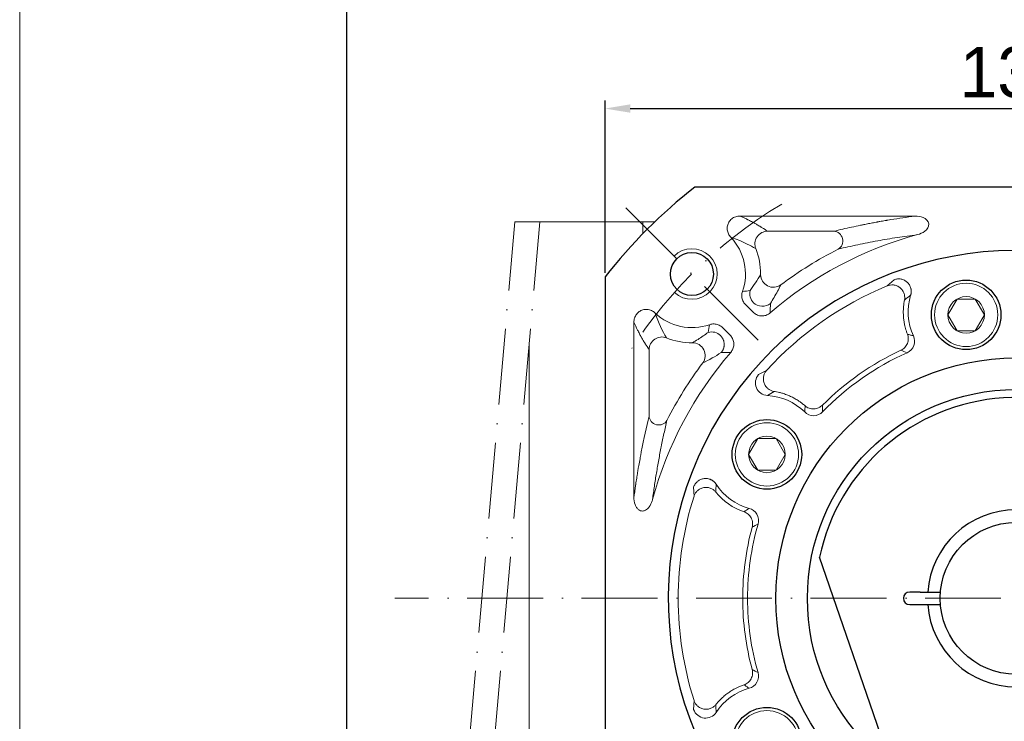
# Model space of a CAD drawing. Header units: millimetres. Extents: x 6153 to 7022, y -675 to -61.
# Tile 3 of 12: x 6153 to 6309, y -299 to -188. Entities that reach past the tile are written whole.
import ezdxf

# ---------------------------------------------------------------- set-up
doc = ezdxf.new("R2010")
doc.units = ezdxf.units.MM
doc.header["$PDSIZE"] = -5
doc.linetypes.add('ACAD_ISO10W100', pattern=[18, 12, -3, 0, -3])
doc.layers.get('0').update_dxf_attribs({"lineweight": 18})
doc.layers.get('Defpoints').update_dxf_attribs({"lineweight": 18})
for name, color, linetype, lineweight in [('中心线层', 7, 'ACAD_ISO10W100', 0), ('图框_外框线', 7, 'Continuous', 18), ('尺寸线层', 3, 'Continuous', 18), ('粗实线', 7, 'Continuous', 40), ('细实线', 7, 'Continuous', 18)]:
    doc.layers.add(name, color=color, linetype=linetype, lineweight=lineweight)
doc.styles.add('工程字', font='txt')
doc.dimstyles.new('ISO-25', dxfattribs={"dimtxt": 8, "dimasz": 4, "dimexe": 1.25, "dimexo": 0.625, "dimgap": 1.7, "dimtad": 1, "dimtxsty": '工程字', "dimcen": 2, "dimdle": 8, "dimadec": 0, "dimazin": 0, "dimtfac": 1, "dimtmove": 0, "dimatfit": 3, "dimfxl": 1, "dimarcsym": 0})

# ---------------------------------------------------------------- blocks, each defined once
blk = doc.blocks.new('*D86')
at = {"layer": 'Defpoints', "color": 0}
for p in [(6375.69, -201.72), (6245.69, -228.34), (6375.69, -228.34)]:
    blk.add_point(p, dxfattribs=at)
at = {"layer": '尺寸线层', "color": 0, "lineweight": -2}
for p, q in [((6245.69, -227.71), (6245.69, -200.47)), ((6375.69, -227.71), (6375.69, -200.47)), ((6249.69, -201.72), (6371.69, -201.72))]:
    blk.add_line(p, q, dxfattribs=at)
at = {"layer": '尺寸线层', "color": 0}
for points in [[(6249.69, -201.05), (6249.69, -202.38), (6245.69, -201.72)], [(6371.69, -202.38), (6371.69, -201.05), (6375.69, -201.72)]]:
    blk.add_solid(points, dxfattribs=at)
at = {"layer": '尺寸线层', "color": 0, "insert": (6310.69, -196.02), "char_height": 8, "attachment_point": 5, "style": '工程字'}
blk.add_mtext('130', dxfattribs=at)
blk = doc.blocks.new('*D87')
at = {"layer": 'Defpoints', "color": 0}
for p in [(6374.68, -215.15), (6349.23, -240.61), (6395.56, -256.4), (6240.69, -279.14), (6380.69, -279.14)]:
    blk.add_point(p, dxfattribs=at)
at = {"layer": '尺寸线层', "color": 0, "lineweight": -2}
blk.add_line((6381.32, -279.14), (6399.81, -279.14), dxfattribs=at)
blk.add_arc((6310.69, -279.14), 87.87, 2.6085, 42.3915, dxfattribs=at)
at = {"layer": '尺寸线层', "color": 0}
for points in [[(6376.07, -219.44), (6375.1, -220.36), (6372.82, -217.01)], [(6397.8, -275.16), (6399.13, -275.13), (6398.56, -279.14)]]:
    blk.add_solid(points, dxfattribs=at)
at = {"layer": '尺寸线层', "color": 0, "insert": (6397.14, -243.34), "char_height": 8, "attachment_point": 5, "rotation": 292.5, "style": '工程字'}
blk.add_mtext('45%%d', dxfattribs=at)
blk = doc.blocks.new('*D88')
at = {"layer": 'Defpoints', "color": 0}
for p in [(6240.69, -279.14), (6380.69, -279.14), (6349.23, -317.68), (6386.58, -322.96), (6374.68, -343.14)]:
    blk.add_point(p, dxfattribs=at)
at = {"layer": '尺寸线层', "color": 0, "lineweight": -2}
blk.add_line((6381.32, -279.14), (6399.57, -279.14), dxfattribs=at)
blk.add_arc((6310.69, -279.14), 87.63, 317.6157, 357.3843, dxfattribs=at)
at = {"layer": '尺寸线层', "color": 0}
for points in [[(6398.89, -283.16), (6397.56, -283.13), (6398.32, -279.14)], [(6374.93, -337.75), (6375.9, -338.67), (6372.65, -341.11)]]:
    blk.add_solid(points, dxfattribs=at)
at = {"layer": '尺寸线层', "color": 0, "insert": (6386.38, -310.5), "char_height": 8, "attachment_point": 5, "rotation": 67.5, "style": '工程字'}
blk.add_mtext('45%%d', dxfattribs=at)
blk = doc.blocks.new('*D97')
at = {"layer": 'Defpoints', "color": 0}
for p in [(6348.6, -217.35), (6272.78, -340.94)]:
    blk.add_point(p, dxfattribs=at)
at = {"layer": '尺寸线层', "color": 0, "lineweight": -2}
blk.add_line((6291.5, -310.42), (6275.65, -336.25), dxfattribs=at)
at = {"layer": '尺寸线层', "color": 0}
blk.add_solid([(6274.87, -335.77), (6276.43, -336.73), (6272.78, -340.94)], dxfattribs=at)
at = {"layer": '尺寸线层', "color": 0, "insert": (6280.33, -318.11), "char_height": 8.5, "attachment_point": 5, "rotation": 58.4699, "style": '工程字'}
blk.add_mtext('{{\\H0.9412x;∅145}}', dxfattribs=at)

msp = doc.modelspace()

# ---------------------------------------------------------------- linework, layer by layer
for p, q in [((6267.0501, -218.7168), (6294.6827, -218.7168)), ((6231.4041, -219.6435), (6251.1881, -219.6435)), ((6251.6905, -219.6434), (6236.6906, -219.6434)), ((6253.5418, -219.6434), (6251.6905, -219.6434)), ((6251.6905, -219.6434), (6251.6905, -221.478)), ((6251.6905, -219.6434), (6251.6905, -221.4787)), ((6281.877, -221.1084), (6271.362, -221.1084)), ((6269.0964, -233.91), (6267.904, -232.7176)), ((6250.2639, -263.1357), (6250.2639, -235.5031)), ((6264.2646, -236.3569), (6265.4571, -237.5494)), ((6233.6882, -338.1434), (6233.6882, -238.7345)), ((6233.6882, -338.6434), (6233.6882, -238.7345)), ((6233.6882, -238.7345), (6233.6882, -279.1434)), ((6252.6554, -239.815), (6252.6554, -250.33))]:
    msp.add_line(p, q)
at = {"color": 7, "linetype": 'Continuous', "lineweight": 15}
for p, q in [((6291.3889, -228.7785), (6290.3198, -229.7488)), ((6271.2418, -243.1074), (6269.9644, -243.7801)), ((6259.7019, -261.5553), (6259.758, -262.9979)), ((6259.758, -295.2889), (6259.7019, -296.7315))]:
    msp.add_line(p, q, dxfattribs=at)
for centre, radius, start, end in [((6259.4252, -227.8782), 8.4734, 340.865406, 43.2348), ((6310.6905, -279.1434), 59.5734, 105.196544, 130.746969), ((6259.4252, -227.8782), 10.8649, 0, 21.812672), ((6310.6905, -279.1434), 61.9649, 117.003596, 126.90813), ((6259.4252, -227.8782), 10.8649, 359.442948, 0), ((6259.4252, -227.8782), 8.4734, 226.7652, 289.134578), ((6259.4252, -227.8782), 10.8649, 248.187328, 270.557052), ((6310.6905, -279.1434), 59.5734, 139.253028, 164.803455), ((6310.6905, -279.1434), 61.9649, 143.09187, 152.996404)]:
    msp.add_arc(centre, radius, start, end)
for start, end in [(112.411529, 137.588538), (162.411462, 197.588538)]:
    msp.add_arc((6310.6905, -279.1434), 53.4303, start, end, dxfattribs=at)
at = {"extrusion": (0, 0, -1)}
for centre, major_axis, ratio, start_param, end_param in [((6281.877, -222.6026), (-0.3502, 1.4585), 0.93641458, 0.25100834, 2.89058431), ((6272.2819, -228.0032), (1.7848, -0.9025), 0.98101458, 0.46610402, 2.67548863), ((6270.5672, -231.0001), (0.5066, -1.9348), 0.99490252, 1.04372902, 2.09786363), ((6254.6478, -239.815), (-1.6562, -1.1211), 0.98803806, 0.60064469, 2.54094734), ((6262.5471, -239.0201), (-1.9348, 0.5066), 0.99490252, 1.04372902, 2.09786363), ((6259.5502, -240.7349), (-0.9025, 1.7848), 0.98101458, 0.46610402, 2.67548863), ((6254.1497, -250.33), (1.4585, -0.3502), 0.93641458, 0.25100834, 2.89058431)]:
    msp.add_ellipse(centre, major_axis=major_axis, ratio=ratio, start_param=start_param, end_param=end_param, dxfattribs=at)
for points, knots in [([(6267.0501, -218.7168), (6266.8142, -218.714), (6266.5741, -218.7504), (6266.1246, -218.9003), (6265.9087, -219.0166), (6265.5472, -219.3075), (6265.3934, -219.4833), (6265.1683, -219.8609), (6265.0896, -220.0657), (6265.0069, -220.4793), (6265.0002, -220.6935), (6265.0541, -221.112), (6265.1171, -221.3216), (6265.3072, -221.7193), (6265.441, -221.9104), (6265.5986, -222.0739)], [0, 0, 0, 0, 0.15185197, 0.15185197, 0.30422565, 0.30422565, 0.44880575, 0.44880575, 0.58461449, 0.58461449, 0.71758575, 0.71758575, 0.85399496, 0.85399496, 1, 1, 1, 1]), ([(6267.0501, -218.7168), (6267.2037, -218.7832), (6267.3915, -218.866), (6267.7148, -219.0147), (6267.8295, -219.0683), (6268.0105, -219.155), (6268.1034, -219.1999), (6268.1994, -219.2471), (6268.264, -219.2791), (6268.297, -219.2955), (6268.5917, -219.4428), (6268.8106, -219.5581), (6269.0872, -219.7075), (6269.1707, -219.7533), (6269.284, -219.8162), (6269.3375, -219.8462), (6269.3867, -219.8739), (6269.4106, -219.8874), (6269.4224, -219.8941), (6269.4339, -219.9006), (6269.4415, -219.9049), (6269.4455, -219.9072), (6269.562, -219.9735), (6269.704, -220.0555), (6269.9554, -220.2053), (6270.0455, -220.2596), (6270.1896, -220.3479), (6270.2638, -220.3936), (6270.3541, -220.45), (6270.4001, -220.4789), (6270.42, -220.4914), (6270.4334, -220.4998), (6270.4402, -220.5041), (6270.8635, -220.7713), (6271.1598, -220.9714), (6271.362, -221.1084)], [0, 0, 0, 0, 0.125, 0.125, 0.1875, 0.1875, 0.21875, 0.234375, 0.234375, 0.25, 0.25, 0.375, 0.375, 0.4375, 0.4375, 0.46875, 0.484375, 0.484375, 0.4921875, 0.49609375, 0.49609375, 0.5, 0.5, 0.625, 0.625, 0.6875, 0.6875, 0.71875, 0.734375, 0.7421875, 0.74609375, 0.74609375, 0.75, 0.75, 1, 1, 1, 1]), ([(6294.6827, -218.7168), (6293.3907, -218.8892), (6291.9664, -219.1012), (6290.5559, -219.3368), (6290.3825, -219.3662), (6290.3439, -219.3727), (6290.3278, -219.3755), (6290.2758, -219.3843), (6290.1719, -219.402), (6289.79, -219.4677), (6289.3707, -219.5417), (6288.9839, -219.6117), (6288.8781, -219.6309), (6288.8076, -219.6438), (6288.7758, -219.6497), (6288.6119, -219.6797), (6288.2186, -219.7525), (6287.5641, -219.8767), (6287.009, -219.9855), (6286.7154, -220.0441), (6286.6665, -220.0538), (6286.6523, -220.0567), (6286.6233, -220.0625), (6286.5508, -220.077), (6286.3624, -220.115), (6285.7243, -220.2449), (6284.2135, -220.5636), (6282.8132, -220.8836), (6281.877, -221.1084)], [0, 0, 0, 0, 0.25, 0.28125, 0.28515625, 0.28515625, 0.2890625, 0.2890625, 0.296875, 0.3125, 0.375, 0.390625, 0.3984375, 0.3984375, 0.40625, 0.40625, 0.4375, 0.5, 0.5625, 0.5703125, 0.5703125, 0.57421875, 0.57421875, 0.578125, 0.59375, 0.625, 0.75, 1, 1, 1, 1]), ([(6295.0744, -221.6529), (6295.5038, -221.5502), (6295.9091, -221.3791), (6296.6166, -220.8312), (6296.9332, -220.4172), (6296.831, -219.4763), (6296.4178, -219.1331), (6295.5862, -218.7691), (6295.131, -218.7034), (6294.6827, -218.7168)], [0, 0, 0, 0, 0.25, 0.25, 0.5, 0.5, 0.75, 0.75, 1, 1, 1, 1]), ([(6265.5986, -222.074), (6266.0322, -222.2308), (6266.9722, -222.5706), (6268.2578, -223.1593), (6269.0758, -223.6039), (6269.5123, -223.8411)], [0, 0, 0, 0, 0.2854704, 0.61877015, 1, 1, 1, 1]), ([(6271.362, -221.1084), (6270.8165, -221.1145), (6270.1195, -221.4111), (6269.3316, -222.575), (6269.3153, -223.3324), (6269.5123, -223.8411)], [0, 0, 0, 0, 0.5, 0.5, 1, 1, 1, 1]), ([(6282.5555, -223.934), (6283.571, -223.7028), (6285.4996, -223.2636), (6288.6325, -222.6531), (6291.7086, -222.1192), (6294.0008, -221.8018), (6295.0744, -221.6532)], [0, 0, 0, 0, 0.29363982, 0.55770124, 0.79284234, 1, 1, 1, 1]), ([(6270.2896, -227.9838), (6270.0408, -228.3938), (6269.5902, -229.1364), (6268.9399, -230.0523), (6268.6487, -230.4625)], [0, 0, 0, 0, 0.55207917, 1, 1, 1, 1]), ([(6271.8428, -232.5306), (6272.0405, -232.2098), (6272.468, -231.5164), (6272.9986, -230.5522), (6273.3117, -229.9285), (6273.4784, -229.5963)], [0, 0, 0, 0, 0.28688943, 0.62011359, 1, 1, 1, 1]), ([(6267.4305, -230.6557), (6267.3572, -230.8644), (6267.3187, -231.0887), (6267.318, -231.5314), (6267.3559, -231.756), (6267.5018, -232.1732), (6267.6114, -232.3716), (6267.7969, -232.6048), (6267.8489, -232.6629), (6267.904, -232.7176)], [0, 0, 0, 0, 0.2991436, 0.2991436, 0.59840058, 0.59840058, 0.89632343, 0.89632343, 1, 1, 1, 1]), ([(6253.621, -234.0515), (6253.4511, -233.8878), (6253.2514, -233.7498), (6252.8212, -233.5509), (6252.5843, -233.4877), (6252.1218, -233.452), (6251.8897, -233.4747), (6251.4677, -233.5955), (6251.2703, -233.6906), (6250.9268, -233.9349), (6250.7751, -234.0862), (6250.5272, -234.4282), (6250.4292, -234.6242), (6250.2947, -235.0446), (6250.2611, -235.2757), (6250.2639, -235.5031)], [0, 0, 0, 0, 0.15186848, 0.15186848, 0.3042759, 0.3042759, 0.4486569, 0.4486569, 0.5842512, 0.5842512, 0.71724218, 0.71724218, 0.85386599, 0.85386599, 1, 1, 1, 1]), ([(6269.1584, -232.4089), (6269.4762, -232.7224), (6269.9632, -232.9608), (6270.9913, -233.0074), (6271.4978, -232.814), (6271.8428, -232.5306)], [0, 0, 0, 0, 0.5, 0.5, 1, 1, 1, 1]), ([(6269.0964, -233.91), (6269.2526, -234.0679), (6269.438, -234.2014), (6269.8375, -234.3969), (6270.0571, -234.4615), (6270.4969, -234.5123), (6270.723, -234.5002), (6271.1517, -234.4033), (6271.3602, -234.3176), (6271.6377, -234.1454), (6271.7247, -234.0812), (6271.8057, -234.0106)], [0, 0, 0, 0, 0.22445378, 0.22445378, 0.44908645, 0.44908645, 0.67125526, 0.67125526, 0.89260943, 0.89260943, 1, 1, 1, 1]), ([(6250.2639, -235.5031), (6250.4457, -235.9235), (6250.731, -236.5387), (6251.0862, -237.2293), (6251.2694, -237.5679), (6251.3623, -237.7355), (6251.4092, -237.8188), (6251.4327, -237.8604), (6251.4444, -237.8812), (6251.4503, -237.8916), (6251.4526, -237.8956), (6251.4549, -237.8996), (6251.4571, -237.9036), (6251.5495, -238.066), (6251.6944, -238.3138), (6251.872, -238.6057), (6251.9629, -238.7525), (6252.0089, -238.826), (6252.0321, -238.8628), (6252.0437, -238.8812), (6252.0495, -238.8905), (6252.0519, -238.8943), (6252.0544, -238.8982), (6252.0568, -238.9021), (6252.2344, -239.1834), (6252.4344, -239.4885), (6252.6554, -239.815)], [0, 0, 0, 0, 0.25, 0.375, 0.4375, 0.46875, 0.484375, 0.4921875, 0.49609375, 0.49804687, 0.49902344, 0.49902344, 0.5, 0.5, 0.625, 0.6875, 0.71875, 0.734375, 0.7421875, 0.74609375, 0.74804687, 0.74902344, 0.74902344, 0.75, 0.75, 1, 1, 1, 1]), ([(6264.2646, -236.3569), (6264.1088, -236.1999), (6263.9238, -236.0674), (6263.5257, -235.8736), (6263.307, -235.8098), (6262.868, -235.759), (6262.6416, -235.7711), (6262.3508, -235.8363), (6262.276, -235.8577), (6262.2027, -235.8834)], [0, 0, 0, 0, 0.29914893, 0.29914893, 0.5984115, 0.5984115, 0.89633545, 0.89633545, 1, 1, 1, 1]), ([(6262.0096, -237.1016), (6261.7414, -237.2939), (6261.162, -237.7094), (6260.3484, -238.2444), (6259.815, -238.5695), (6259.5309, -238.7426)], [0, 0, 0, 0, 0.28708904, 0.62034058, 1, 1, 1, 1]), ([(6265.5577, -240.2587), (6265.7035, -240.0912), (6265.8229, -239.8964), (6265.9883, -239.4836), (6266.0364, -239.2598), (6266.0545, -238.8174), (6266.0256, -238.5928), (6265.8972, -238.1725), (6265.7963, -237.971), (6265.604, -237.7069), (6265.5334, -237.625), (6265.4571, -237.5494)], [0, 0, 0, 0, 0.22445208, 0.22445208, 0.44908294, 0.44908294, 0.67124995, 0.67124995, 0.89260521, 0.89260521, 1, 1, 1, 1]), ([(6261.1433, -241.9314), (6261.6229, -241.6926), (6262.4912, -241.2602), (6263.5871, -240.594), (6264.0776, -240.2957)], [0, 0, 0, 0, 0.55232274, 1, 1, 1, 1]), ([(6250.2639, -263.1357), (6250.2918, -262.9265), (6250.329, -262.6508), (6250.3992, -262.1484), (6250.425, -261.9662), (6250.4675, -261.6722), (6250.4896, -261.5201), (6250.517, -261.3339), (6250.5312, -261.2387), (6250.5383, -261.1906), (6250.5419, -261.1664), (6250.5435, -261.156), (6250.5445, -261.1492), (6250.5452, -261.1447), (6250.5982, -260.7902), (6250.6486, -260.4633), (6250.7208, -260.0058), (6250.7444, -259.8587), (6250.7787, -259.646), (6250.7957, -259.5416), (6250.8151, -259.4232), (6250.8247, -259.3648), (6250.8295, -259.3359), (6250.8319, -259.3214), (6250.8327, -259.3164), (6250.8335, -259.3119), (6250.8342, -259.3073), (6250.8978, -258.923), (6250.9955, -258.3425), (6251.1955, -257.2324), (6251.2539, -256.9173), (6251.3287, -256.519), (6251.3516, -256.3986), (6251.3826, -256.2359), (6251.3973, -256.1591), (6251.4131, -256.0771), (6251.4206, -256.038), (6251.4243, -256.019), (6251.4255, -256.0127), (6251.4263, -256.0082), (6251.4272, -256.0037), (6251.4281, -255.9991), (6251.8294, -253.9183), (6252.2418, -252.0538), (6252.6554, -250.33)], [0, 0, 0, 0, 0.0625, 0.0625, 0.09375, 0.09375, 0.109375, 0.1171875, 0.12109375, 0.12304688, 0.12402344, 0.12451172, 0.12451172, 0.125, 0.125, 0.1875, 0.1875, 0.21875, 0.21875, 0.234375, 0.2421875, 0.24609375, 0.24804688, 0.24902344, 0.24951172, 0.24951172, 0.25, 0.25, 0.375, 0.375, 0.4375, 0.4375, 0.46875, 0.46875, 0.484375, 0.4921875, 0.49609375, 0.49804688, 0.49902344, 0.49951172, 0.49951172, 0.5, 0.5, 1, 1, 1, 1]), ([(6253.2002, -263.5274), (6253.2965, -262.8165), (6253.4979, -261.3303), (6253.826, -259.2596), (6254.1885, -257.174), (6254.587, -255.0979), (6255.0207, -253.0134), (6255.3241, -251.6919), (6255.4811, -251.0085)], [0, 0, 0, 0, 0.13506441, 0.28239255, 0.44231677, 0.61509624, 0.80093591, 1, 1, 1, 1]), ([(6250.2639, -263.1357), (6250.2519, -263.5359), (6250.3054, -263.9473), (6250.4462, -264.3262), (6250.5074, -264.4911), (6250.5865, -264.6522), (6250.7741, -264.9233), (6250.8786, -265.0399), (6251.087, -265.1973), (6251.1832, -265.2513), (6251.3879, -265.3236), (6251.4995, -265.3421), (6251.7058, -265.3386), (6251.8035, -265.3213), (6252.0257, -265.2503), (6252.148, -265.184), (6252.4278, -264.9823), (6252.5729, -264.8263), (6252.8959, -264.3832), (6253.0418, -264.0676), (6253.1629, -263.6725), (6253.1825, -263.6002), (6253.2, -263.5274)], [0, 0, 0, 0, 0.22787059, 0.22787059, 0.22787059, 0.32582583, 0.32582583, 0.40932097, 0.40932097, 0.46695633, 0.46695633, 0.52514643, 0.52514643, 0.57677772, 0.57677772, 0.65048338, 0.65048338, 0.76606572, 0.76606572, 0.95795753, 0.95795753, 1, 1, 1, 1])]:
    msp.add_open_spline(points, degree=3, knots=knots)
at = {"color": 7, "linetype": 'Continuous', "lineweight": 15}
for points, knots in [([(6294.0171, -231.2287), (6294.0307, -231.1813), (6294.0576, -231.0876), (6294.0845, -230.9458), (6294.1015, -230.8072), (6294.1085, -230.6734), (6294.107, -230.5462), (6294.0982, -230.427), (6294.0836, -230.317), (6294.0649, -230.2171), (6294.0064, -229.971), (6293.8478, -229.5945), (6293.4957, -229.1605), (6293.0363, -228.837), (6292.596, -228.6856), (6292.22, -228.6392), (6291.9359, -228.6444), (6291.6514, -228.6889), (6291.4742, -228.7494), (6291.3889, -228.7785)], [0, 0, 0, 0, 0.03311338, 0.06545788, 0.09677476, 0.12681404, 0.15534031, 0.18213735, 0.20701142, 0.22979304, 0.25033753, 0.37678987, 0.49972286, 0.62069071, 0.74931969, 0.8075358, 0.87444798, 0.93950308, 1, 1, 1, 1]), ([(6293.0412, -231.984), (6293.069, -231.8403), (6293.0828, -231.6838), (6293.0684, -231.3531), (6293.04, -231.1789), (6292.9304, -230.8305), (6292.8489, -230.6565), (6292.6329, -230.3324), (6292.4983, -230.1828), (6292.1907, -229.9301), (6292.0178, -229.8273), (6291.6581, -229.6785), (6291.4717, -229.6324), (6291.1089, -229.5928), (6290.9327, -229.5989), (6290.6059, -229.6493), (6290.4552, -229.6934), (6290.3198, -229.7488)], [0, 0, 0, 0, 0.125, 0.125, 0.25, 0.25, 0.375, 0.375, 0.5, 0.5, 0.625, 0.625, 0.75, 0.75, 0.875, 0.875, 1, 1, 1, 1]), ([(6293.0412, -231.984), (6293.0218, -232.0872), (6292.9817, -232.3003), (6292.9336, -232.6318), (6292.8942, -232.9839), (6292.8594, -233.4562), (6292.8483, -234.0383), (6292.8835, -234.7233), (6292.9668, -235.4022), (6293.0801, -235.9853), (6293.2077, -236.4879), (6293.3388, -236.9273), (6293.4502, -237.2294), (6293.5087, -237.388)], [0, 0, 0, 0, 0.05733096, 0.11832368, 0.18282599, 0.25066163, 0.37680126, 0.50034286, 0.62473693, 0.74984987, 0.82430031, 0.90770342, 1, 1, 1, 1]), ([(6292.4882, -239.9182), (6292.6938, -239.8218), (6292.8974, -239.6825), (6293.2498, -239.3201), (6293.3973, -239.0972), (6293.5938, -238.6101), (6293.6423, -238.3472), (6293.6399, -237.8417), (6293.59, -237.6001), (6293.5087, -237.388)], [0, 0, 0, 0, 0.25, 0.25, 0.5, 0.5, 0.75, 0.75, 1, 1, 1, 1]), ([(6293.4503, -240.3183), (6293.9339, -240.1037), (6294.3255, -239.688), (6294.6948, -238.7024), (6294.6728, -238.1328), (6294.4497, -237.6535)], [0, 0, 0, 0, 0.5, 0.5, 1, 1, 1, 1]), ([(6293.5087, -237.388), (6293.6667, -237.4347), (6293.9762, -237.5261), (6294.2941, -237.6116), (6294.4497, -237.6535)], [0, 0, 0, 0, 0.51051495, 1, 1, 1, 1]), ([(6269.9645, -243.7801), (6269.4695, -244.3494), (6269.3346, -245.1927), (6269.7693, -246.2186), (6270.0164, -246.5222), (6270.6269, -246.945), (6270.9947, -247.0697), (6271.3679, -247.0878)], [0, 0, 0, 0, 0.5, 0.5, 0.75, 0.75, 1, 1, 1, 1]), ([(6271.2418, -243.1074), (6271.1435, -243.2156), (6271.0505, -243.3422), (6270.8914, -243.632), (6270.8254, -243.7955), (6270.7386, -244.1499), (6270.718, -244.3409), (6270.7348, -244.7298), (6270.7724, -244.9274), (6270.9046, -245.3029), (6270.9992, -245.4805), (6271.2298, -245.7943), (6271.3655, -245.9304), (6271.6554, -246.1527), (6271.8093, -246.2389), (6272.1151, -246.3655), (6272.2669, -246.4061), (6272.4114, -246.4291)], [0, 0, 0, 0, 0.125, 0.125, 0.25, 0.25, 0.375, 0.375, 0.5, 0.5, 0.625, 0.625, 0.75, 0.75, 0.875, 0.875, 1, 1, 1, 1]), ([(6277.3303, -248.715), (6277.2529, -248.6488), (6277.102, -248.5198), (6276.8741, -248.34), (6276.6536, -248.1755), (6276.4412, -248.026), (6276.1002, -247.7988), (6275.6376, -247.5219), (6275.0283, -247.2131), (6274.4083, -246.9506), (6273.8175, -246.748), (6273.2852, -246.6017), (6272.8371, -246.5005), (6272.5486, -246.4521), (6272.4114, -246.4291)], [0, 0, 0, 0, 0.05558468, 0.10839593, 0.15843598, 0.20569787, 0.25016702, 0.38213773, 0.49967412, 0.62284054, 0.74935547, 0.84035243, 0.92406502, 1, 1, 1, 1]), ([(6277.2569, -249.6888), (6277.271, -249.5284), (6277.2998, -249.2009), (6277.32, -248.8792), (6277.3303, -248.715)], [0, 0, 0, 0, 0.48967145, 1, 1, 1, 1]), ([(6277.3303, -248.715), (6277.5018, -248.8636), (6277.7117, -248.9929), (6278.1856, -249.1675), (6278.4489, -249.2117), (6278.9734, -249.1935), (6279.233, -249.1312), (6279.6937, -248.9242), (6279.8941, -248.7808), (6280.0549, -248.6206)], [0, 0, 0, 0, 0.25, 0.25, 0.5, 0.5, 0.75, 0.75, 1, 1, 1, 1]), ([(6277.2569, -249.6888), (6277.6312, -250.0623), (6278.1598, -250.2777), (6279.2119, -250.2671), (6279.7351, -250.0417), (6280.1019, -249.6612)], [0, 0, 0, 0, 0.5, 0.5, 1, 1, 1, 1]), ([(6263.2682, -261.1169), (6263.2406, -261.076), (6263.1861, -260.9952), (6263.0948, -260.8834), (6262.9995, -260.7813), (6262.9016, -260.69), (6262.8031, -260.6094), (6262.7061, -260.5395), (6262.6125, -260.48), (6262.524, -260.4301), (6262.2979, -260.3167), (6261.9075, -260.1962), (6261.3487, -260.187), (6260.8056, -260.331), (6260.4066, -260.5709), (6260.1294, -260.8291), (6259.9508, -261.0501), (6259.802, -261.2967), (6259.7344, -261.4712), (6259.7019, -261.5553)], [0, 0, 0, 0, 0.03311296, 0.06545709, 0.09677368, 0.12681278, 0.15533898, 0.18213611, 0.20701041, 0.22979244, 0.2503375, 0.37678974, 0.49972283, 0.62069077, 0.74931972, 0.80753573, 0.87444796, 0.939503, 1, 1, 1, 1]), ([(6263.2195, -262.35), (6263.1274, -262.2363), (6263.0163, -262.1251), (6262.7537, -261.9236), (6262.6021, -261.8334), (6262.2647, -261.6935), (6262.079, -261.644), (6261.6919, -261.6012), (6261.4908, -261.6081), (6261.0995, -261.6813), (6260.9096, -261.7476), (6260.5644, -261.9275), (6260.4093, -262.0408), (6260.1457, -262.2932), (6260.0371, -262.4321), (6259.8657, -262.7149), (6259.8026, -262.8587), (6259.758, -262.9979)], [0, 0, 0, 0, 0.125, 0.125, 0.25, 0.25, 0.375, 0.375, 0.5, 0.5, 0.625, 0.625, 0.75, 0.75, 0.875, 0.875, 1, 1, 1, 1]), ([(6268.9547, -267.881), (6269.0132, -267.6615), (6269.0375, -267.4157), (6268.9866, -266.9125), (6268.9106, -266.656), (6268.6635, -266.1919), (6268.4932, -265.9857), (6268.1041, -265.6625), (6267.8867, -265.5454), (6267.6718, -265.4714)], [0, 0, 0, 0, 0.25, 0.25, 0.5, 0.5, 0.75, 0.75, 1, 1, 1, 1]), ([(6269.8803, -267.4004), (6270.0272, -266.8915), (6269.9605, -266.3235), (6269.4418, -265.4062), (6268.9905, -265.0568), (6268.4791, -264.9202)], [0, 0, 0, 0, 0.5, 0.5, 1, 1, 1, 1]), ([(6269.8793, -290.8869), (6268.7741, -287.0383), (6268.2229, -283.127), (6268.2215, -275.1783), (6268.7974, -271.1704), (6269.8803, -267.4004)], [0, 0, 0, 0, 0.5, 0.5, 1, 1, 1, 1]), ([(6268.9547, -267.881), (6267.965, -271.5543), (6267.4559, -275.3993), (6267.4628, -282.9696), (6267.959, -286.7129), (6268.9538, -290.4063)], [0, 0, 0, 0, 0.5, 0.5, 1, 1, 1, 1]), ([(6267.671, -292.8157), (6267.8858, -292.7417), (6268.1032, -292.6246), (6268.4922, -292.3014), (6268.6626, -292.0952), (6268.9096, -291.6312), (6268.9856, -291.3748), (6269.0365, -290.8715), (6269.0123, -290.6258), (6268.9538, -290.4063)], [0, 0, 0, 0, 0.25, 0.25, 0.5, 0.5, 0.75, 0.75, 1, 1, 1, 1]), ([(6268.4782, -293.3669), (6268.9899, -293.2301), (6269.4418, -292.8798), (6269.9597, -291.9623), (6270.0261, -291.3954), (6269.8793, -290.8869)], [0, 0, 0, 0, 0.5, 0.5, 1, 1, 1, 1]), ([(6267.671, -292.8157), (6267.5745, -292.8497), (6267.3864, -292.9159), (6267.1155, -293.0235), (6266.8619, -293.1323), (6266.6256, -293.2415), (6266.257, -293.4234), (6265.7847, -293.6858), (6265.211, -294.0596), (6264.6728, -294.4657), (6264.2007, -294.8767), (6263.8071, -295.2652), (6263.4947, -295.6033), (6263.3082, -295.8294), (6263.2195, -295.9369)], [0, 0, 0, 0, 0.05572111, 0.10862207, 0.15870503, 0.20596278, 0.25038032, 0.38254659, 0.49987063, 0.62302565, 0.74944045, 0.84042631, 0.92411132, 1, 1, 1, 1]), ([(6268.4782, -293.3669), (6268.3463, -293.2744), (6268.0769, -293.0854), (6267.8082, -292.9069), (6267.671, -292.8157)], [0, 0, 0, 0, 0.48966329, 1, 1, 1, 1]), ([(6259.758, -295.2889), (6259.8026, -295.4282), (6259.8657, -295.572), (6260.0371, -295.8548), (6260.1457, -295.9936), (6260.4093, -296.2461), (6260.5644, -296.3593), (6260.9096, -296.5392), (6261.0995, -296.6055), (6261.4908, -296.6788), (6261.6919, -296.6857), (6262.079, -296.6428), (6262.2647, -296.5934), (6262.6021, -296.4534), (6262.7537, -296.3633), (6263.0163, -296.1617), (6263.1274, -296.0505), (6263.2195, -295.9369)], [0, 0, 0, 0, 0.125, 0.125, 0.25, 0.25, 0.375, 0.375, 0.5, 0.5, 0.625, 0.625, 0.75, 0.75, 0.875, 0.875, 1, 1, 1, 1]), ([(6259.7019, -296.7315), (6259.9476, -297.4453), (6260.6108, -297.984), (6262.0867, -298.1649), (6262.8594, -297.8047), (6263.2682, -297.1699)], [0, 0, 0, 0, 0.5, 0.5, 1, 1, 1, 1])]:
    msp.add_open_spline(points, degree=3, knots=knots, dxfattribs=at)
for points in [[(6267.4305, -230.6557), (6267.8398, -230.5999), (6268.2458, -230.5349), (6268.6487, -230.4625)], [(6271.8057, -234.0106), (6271.8159, -233.5204), (6271.8282, -233.027), (6271.8428, -232.5306)], [(6253.621, -234.0515), (6254.1585, -235.6446), (6254.7574, -236.8501), (6255.3881, -237.9652)], [(6262.0096, -237.1016), (6262.082, -236.6987), (6262.1469, -236.2927), (6262.2027, -235.8834)], [(6265.5577, -240.2587), (6265.0626, -240.269), (6264.5692, -240.2813), (6264.0776, -240.2957)]]:
    msp.add_open_spline(points, degree=3)
for points in [[(6294.0171, -231.2287), (6293.6745, -231.4776), (6293.3508, -231.7296), (6293.0412, -231.984)], [(6294.4497, -237.6535), (6293.5208, -235.6504), (6293.3676, -233.34), (6294.0171, -231.2287)], [(6292.4882, -239.9182), (6287.8789, -242.0632), (6283.6494, -245.0232), (6280.0549, -248.6206)], [(6280.1019, -249.6612), (6283.9013, -245.7304), (6288.454, -242.5432), (6293.4503, -240.3183)], [(6293.4503, -240.3183), (6293.1216, -240.1863), (6292.8016, -240.0528), (6292.4882, -239.9182)], [(6272.4114, -246.4291), (6272.0664, -246.633), (6271.7189, -246.851), (6271.3679, -247.0878)], [(6271.3679, -247.0878), (6273.5675, -247.1993), (6275.6888, -248.1282), (6277.2569, -249.6888)], [(6280.0549, -248.6206), (6280.0744, -248.961), (6280.0903, -249.3073), (6280.1019, -249.6612)], [(6263.2682, -261.1169), (6263.2387, -261.5393), (6263.2236, -261.9492), (6263.2195, -262.35)], [(6268.4791, -264.9202), (6266.3422, -264.3458), (6264.4697, -262.9739), (6263.2682, -261.1169)], [(6263.2195, -262.35), (6264.3759, -263.7873), (6265.937, -264.8788), (6267.6718, -265.4714)], [(6267.6718, -265.4714), (6267.9405, -265.2943), (6268.2095, -265.1111), (6268.4791, -264.9202)], [(6269.8803, -267.4004), (6269.5677, -267.5677), (6269.2595, -267.7274), (6268.9547, -267.881)], [(6268.9538, -290.4063), (6269.2585, -290.56), (6269.5667, -290.7196), (6269.8793, -290.8869)], [(6263.2682, -297.1699), (6264.467, -295.317), (6266.3374, -293.9426), (6268.4782, -293.3669)], [(6263.2195, -295.9369), (6263.2236, -296.3376), (6263.2387, -296.7476), (6263.2682, -297.1699)]]:
    msp.add_open_spline(points, degree=3, dxfattribs=at)
msp.add_rational_spline([(6264.0776, -240.2957), (6265.2256, -238.8987), (6263.9559, -237.6113)], [1, 0.740742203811, 1], degree=2)
at = {"layer": '中心线层'}
for p, q in [((6269.8779, -238.3309), (6248.9725, -217.4255)), ((6220.993, -338.6434), (6231.4041, -219.6435)), ((6224.9473, -338.6434), (6235.3584, -219.6435)), ((6380.6905, -279.1434), (6212.4443, -279.1434))]:
    msp.add_line(p, q, dxfattribs=at)
msp.add_arc((6310.6905, -279.1434), 72.5, 120.73805, 149.26195, dxfattribs=at)
at = {"layer": '图框_外框线', "color": 3}
msp.add_lwpolyline([(6153.1337, -675.1252), (7021.6107, -675.1252), (7021.6107, -60.9879), (6153.1337, -60.9879)], close=True, dxfattribs=at)
at = {"layer": '图框_外框线', "color": 3, "lineweight": 25}
msp.add_lwpolyline([(6204.8288, -664.7862), (7011.2717, -664.7862), (7011.2717, -71.3269), (6204.8288, -71.3269)], close=True, dxfattribs=at)
at = {"layer": '粗实线', "lineweight": 30}
for p, q in [((6361.4965, -214.1434), (6259.8845, -214.1434)), ((6245.6905, -228.3374), (6245.6905, -329.9494))]:
    msp.add_line(p, q, dxfattribs=at)
at = {"layer": '粗实线', "linetype": 'Continuous', "lineweight": 30}
for p, q in [((6290.2529, -303.4409), (6279.612, -272.6479)), ((6294.2202, -278.1534), (6293.8605, -278.1534)), ((6296.2043, -278.1534), (6297.4253, -278.1534)), ((6293.8605, -280.1334), (6294.2202, -280.1334)), ((6296.2043, -280.1334), (6298.7314, -280.1334))]:
    msp.add_line(p, q, dxfattribs=at)
at = {"layer": '粗实线', "lineweight": 30}
for centre, radius in [((6259.4252, -227.8782), 3.4), ((6302.7895, -234.3347), 5.5), ((6310.6905, -279.1434), 38), ((6310.6905, -279.1434), 33), ((6271.2863, -256.3934), 5.5), ((6271.2863, -301.8934), 5.5)]:
    msp.add_circle(centre, radius, dxfattribs=at)
at = {"layer": '粗实线', "linetype": 'Continuous', "lineweight": 30}
msp.add_circle((6310.6905, -279.1434), 12, dxfattribs=at)
at = {"layer": '粗实线', "lineweight": 30}
for radius, start, end in [(82.5, 128.01228, 141.98772), (55, 250.635704, 226.586158), (31.75, 229.931457, 168.194953)]:
    msp.add_arc((6310.6905, -279.1434), radius, start, end, dxfattribs=at)
at = {"layer": '粗实线', "linetype": 'Continuous', "lineweight": 30}
for centre, radius, start, end in [((6310.6905, -279.1434), 14, 4.055014, 175.944986), ((6293.8605, -279.1434), 0.99, 90, 270), ((6310.6905, -279.1434), 14, 184.055014, 355.944986)]:
    msp.add_arc(centre, radius, start, end, dxfattribs=at)
for points, knots in [([(6295.5458, -278.1534), (6295.5398, -278.1534), (6295.5173, -278.1534), (6295.4196, -278.1534), (6295.3461, -278.1534), (6295.1618, -278.1534), (6295.0484, -278.1534), (6294.7979, -278.1534), (6294.6572, -278.1534), (6294.4172, -278.1534), (6294.3184, -278.1534), (6294.2202, -278.1534)], [0, 0, 0, 0, 0.21440062, 0.21440062, 0.42878771, 0.42878771, 0.64338873, 0.64338873, 0.85842116, 0.85842116, 1, 1, 1, 1]), ([(6294.2202, -280.1334), (6294.3684, -280.1334), (6294.5187, -280.1334), (6294.7985, -280.1334), (6294.9318, -280.1334), (6295.1632, -280.1334), (6295.2645, -280.1334), (6295.4212, -280.1334), (6295.4788, -280.1334), (6295.5314, -280.1334), (6295.5489, -280.1334), (6295.5421, -280.1334)], [0, 0, 0, 0, 0.21545107, 0.21545107, 0.43091105, 0.43091105, 0.6462228, 0.6462228, 0.86113777, 0.86113777, 1, 1, 1, 1])]:
    msp.add_open_spline(points, degree=3, knots=knots, dxfattribs=at)
for points in [[(6295.5428, -278.1534), (6295.7633, -278.1534), (6295.9838, -278.1534), (6296.2043, -278.1534)], [(6297.4253, -278.1534), (6297.628, -278.1534), (6297.8307, -278.1534), (6298.7314, -278.1534)], [(6295.5428, -280.1334), (6295.7633, -280.1334), (6295.9838, -280.1334), (6296.2043, -280.1334)], [(6297.4253, -280.1334), (6297.68, -280.1334), (6297.9348, -280.1334), (6298.1896, -280.1334)]]:
    msp.add_open_spline(points, degree=3, dxfattribs=at)
at = {"layer": '细实线'}
for points in [[(6305.6762, -234.3347), (6304.2329, -231.8347), (6301.3461, -231.8347), (6299.9027, -234.3347), (6301.3461, -236.8347), (6304.2329, -236.8347)], [(6274.1731, -256.3934), (6272.7297, -253.8934), (6269.8429, -253.8934), (6268.3996, -256.3934), (6269.8429, -258.8934), (6272.7297, -258.8934)]]:
    msp.add_lwpolyline(points, close=True, dxfattribs=at)
for centre, radius in [((6302.7895, -234.3347), 5), ((6302.7895, -234.3347), 2.8868), ((6271.2863, -256.3934), 5), ((6271.2863, -256.3934), 2.8868), ((6271.2863, -301.8934), 5)]:
    msp.add_circle(centre, radius, dxfattribs=at)
msp.add_arc((6259.4252, -227.8782), 4, 226.580774, 135, dxfattribs=at)

# ---------------------------------------------------------------- dimensions: what is measured, and where the dimension line sits
at = {"layer": '尺寸线层'}
dim = msp.add_linear_dim(base=(6375.6905, -201.7161), p1=(6245.6905, -228.3374), p2=(6375.6905, -228.3374), dimstyle='ISO-25', dxfattribs=at)
dim.commit()
dim.dimension.update_dxf_attribs({"geometry": '*D86', "text_midpoint": (6310.6905, -196.0161)})
for base, line1, line2, picture, middle in [((6395.5643, -256.4016), ((6240.6905, -279.1434), (6380.6905, -279.1434)), ((6349.2278, -240.6061), (6374.6836, -215.1503)), '*D87', (6397.1359, -243.3366)), ((6386.5777, -322.9569), ((6349.2278, -317.6807), (6374.6836, -343.1366)), ((6240.6905, -279.1434), (6380.6905, -279.1434)), '*D88', (6386.3811, -310.4955))]:
    dim = msp.add_angular_dim_2l(base=base, line1=line1, line2=line2, dimstyle='ISO-25', dxfattribs=at)
    dim.commit()
    dim.dimension.update_dxf_attribs({"geometry": picture, "text_midpoint": middle})
dim = msp.add_diameter_dim_2p(p1=(6348.604, -217.3469), p2=(6272.7769, -340.9399), text='{{\\H0.9412x;<>}}', dimstyle='ISO-25', override={"dimtxt": 8.5, "dimasz": 5.5, "dimgap": 1.5}, dxfattribs=at)
dim.commit()
dim.dimension.update_dxf_attribs({"geometry": '*D97', "text_midpoint": (6285.0166, -320.9901), "dimtype": 163})

doc.saveas('drawing.dxf')
